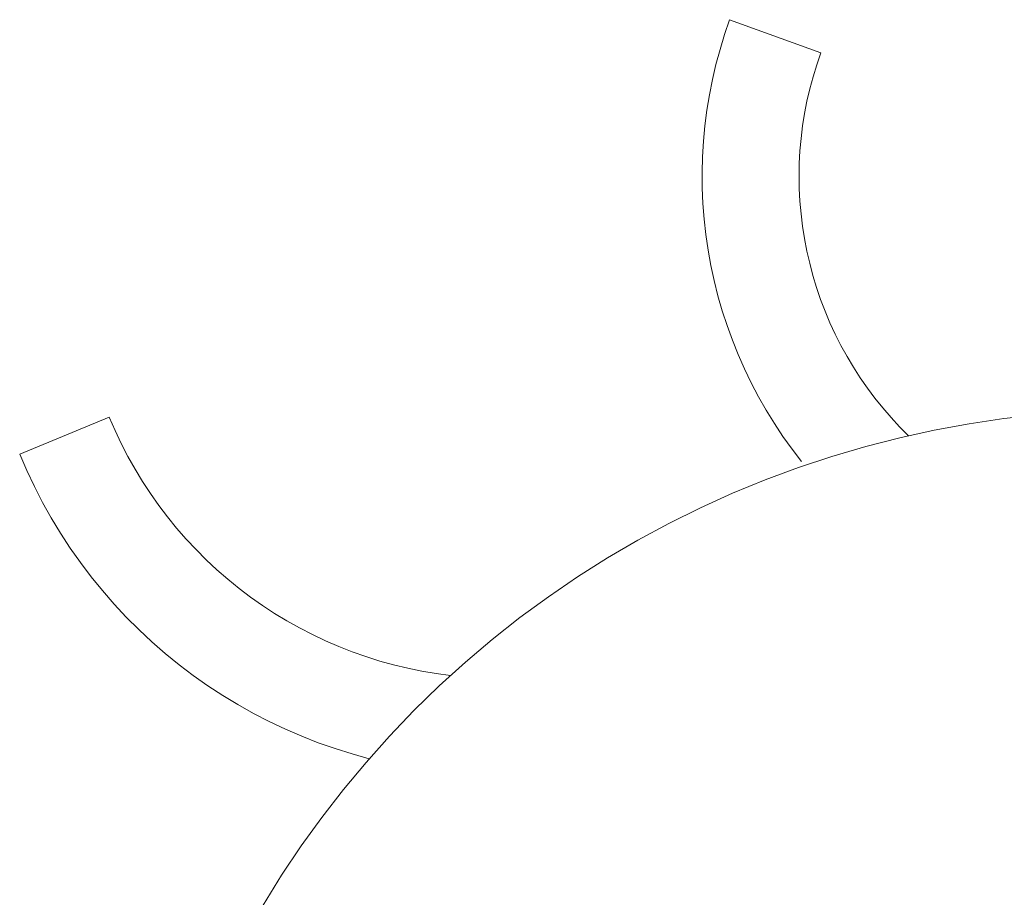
# Model space of a CAD drawing. Header units: millimetres. Extents: x -1459 to 125, y -3469 to 122.
# Tile 115 of 199: x -167.74 to -162.92, y -2938.24 to -2933.95. Entities that reach past the tile are written whole.
import ezdxf

# ---------------------------------------------------------------- set-up
doc = ezdxf.new("R2010")
doc.units = ezdxf.units.MM
doc.header["$MEASUREMENT"] = 0
doc.layers.add('Layer 1', color=7, linetype='Continuous')

msp = doc.modelspace()

# ---------------------------------------------------------------- linework, layer by layer
at = {"layer": 'Layer 1', "color": 5, "lineweight": 9}
for points, knots in [([(-163.9138, -2936.1114), (-163.9138, -2936.1114), (-163.9602, -2936.0508), (-163.9602, -2936.0508), (-163.9602, -2936.0508), (-164.0045, -2935.9887), (-164.0045, -2935.9887), (-164.0045, -2935.9887), (-164.0467, -2935.9251), (-164.0467, -2935.9251), (-164.0467, -2935.9251), (-164.0867, -2935.8601), (-164.0867, -2935.8601), (-164.0867, -2935.8601), (-164.1244, -2935.7938), (-164.1244, -2935.7938), (-164.1244, -2935.7938), (-164.1599, -2935.7262), (-164.1599, -2935.7262), (-164.1599, -2935.7262), (-164.1931, -2935.6575), (-164.1931, -2935.6575), (-164.1931, -2935.6575), (-164.2239, -2935.5877), (-164.2239, -2935.5877), (-164.2239, -2935.5877), (-164.2523, -2935.5169), (-164.2523, -2935.5169), (-164.2523, -2935.5169), (-164.2784, -2935.4452), (-164.2784, -2935.4452), (-164.2784, -2935.4452), (-164.3019, -2935.3726), (-164.3019, -2935.3726), (-164.3019, -2935.3726), (-164.323, -2935.2993), (-164.323, -2935.2993), (-164.323, -2935.2993), (-164.3416, -2935.2253), (-164.3416, -2935.2253), (-164.3416, -2935.2253), (-164.3577, -2935.1507), (-164.3577, -2935.1507), (-164.3577, -2935.1507), (-164.3712, -2935.0756), (-164.3712, -2935.0756), (-164.3712, -2935.0756), (-164.3821, -2935.0001), (-164.3821, -2935.0001), (-164.3821, -2935.0001), (-164.3905, -2934.9242), (-164.3905, -2934.9242), (-164.3905, -2934.9242), (-164.3964, -2934.8481), (-164.3964, -2934.8481), (-164.3964, -2934.8481), (-164.3996, -2934.7719), (-164.3996, -2934.7719), (-164.3996, -2934.7719), (-164.4002, -2934.6956), (-164.4002, -2934.6956), (-164.4002, -2934.6956), (-164.3983, -2934.6193), (-164.3983, -2934.6193), (-164.3983, -2934.6193), (-164.3938, -2934.5432), (-164.3938, -2934.5432), (-164.3938, -2934.5432), (-164.3867, -2934.4672), (-164.3867, -2934.4672), (-164.3867, -2934.4672), (-164.377, -2934.3915), (-164.377, -2934.3915), (-164.377, -2934.3915), (-164.3647, -2934.3162), (-164.3647, -2934.3162), (-164.3647, -2934.3162), (-164.3499, -2934.2413), (-164.3499, -2934.2413), (-164.3499, -2934.2413), (-164.3326, -2934.167), (-164.3326, -2934.167), (-164.3326, -2934.167), (-164.3127, -2934.0934), (-164.3127, -2934.0934), (-164.3127, -2934.0934), (-164.2904, -2934.0204), (-164.2904, -2934.0204), (-164.2904, -2934.0204), (-164.2656, -2933.9482), (-164.2656, -2933.9482), (-164.2656, -2933.9482), (-163.8193, -2934.1101), (-163.8193, -2934.1101), (-163.8193, -2934.1101), (-163.8393, -2934.1684), (-163.8393, -2934.1684), (-163.8393, -2934.1684), (-163.8572, -2934.2273), (-163.8572, -2934.2273), (-163.8572, -2934.2273), (-163.8731, -2934.2868), (-163.8731, -2934.2868), (-163.8731, -2934.2868), (-163.8869, -2934.3468), (-163.8869, -2934.3468), (-163.8869, -2934.3468), (-163.8987, -2934.4073), (-163.8987, -2934.4073), (-163.8987, -2934.4073), (-163.9083, -2934.4681), (-163.9083, -2934.4681), (-163.9083, -2934.4681), (-163.9158, -2934.5292), (-163.9158, -2934.5292), (-163.9158, -2934.5292), (-163.9212, -2934.5906), (-163.9212, -2934.5906), (-163.9212, -2934.5906), (-163.9244, -2934.6521), (-163.9244, -2934.6521), (-163.9244, -2934.6521), (-163.9255, -2934.7137), (-163.9255, -2934.7137), (-163.9255, -2934.7137), (-163.9245, -2934.7753), (-163.9245, -2934.7753), (-163.9245, -2934.7753), (-163.9213, -2934.8368), (-163.9213, -2934.8368), (-163.9213, -2934.8368), (-163.916, -2934.8981), (-163.916, -2934.8981), (-163.916, -2934.8981), (-163.9086, -2934.9593), (-163.9086, -2934.9593), (-163.9086, -2934.9593), (-163.8991, -2935.0201), (-163.8991, -2935.0201), (-163.8991, -2935.0201), (-163.8874, -2935.0806), (-163.8874, -2935.0806), (-163.8874, -2935.0806), (-163.8736, -2935.1406), (-163.8736, -2935.1406), (-163.8736, -2935.1406), (-163.8578, -2935.2001), (-163.8578, -2935.2001), (-163.8578, -2935.2001), (-163.8399, -2935.2591), (-163.8399, -2935.2591), (-163.8399, -2935.2591), (-163.82, -2935.3173), (-163.82, -2935.3173), (-163.82, -2935.3173), (-163.7981, -2935.3749), (-163.7981, -2935.3749), (-163.7981, -2935.3749), (-163.7742, -2935.4316), (-163.7742, -2935.4316), (-163.7742, -2935.4316), (-163.7483, -2935.4875), (-163.7483, -2935.4875), (-163.7483, -2935.4875), (-163.7205, -2935.5425), (-163.7205, -2935.5425), (-163.7205, -2935.5425), (-163.6908, -2935.5964), (-163.6908, -2935.5964), (-163.6908, -2935.5964), (-163.6593, -2935.6493), (-163.6593, -2935.6493), (-163.6593, -2935.6493), (-163.6259, -2935.7011), (-163.6259, -2935.7011), (-163.6259, -2935.7011), (-163.5907, -2935.7517), (-163.5907, -2935.7517), (-163.5907, -2935.7517), (-163.5539, -2935.801), (-163.5539, -2935.801), (-163.5539, -2935.801), (-163.5153, -2935.849), (-163.5153, -2935.849), (-163.5153, -2935.849), (-163.4751, -2935.8957), (-163.4751, -2935.8957), (-163.4751, -2935.8957), (-163.4333, -2935.9409), (-163.4333, -2935.9409), (-163.4333, -2935.9409), (-163.3899, -2935.9846), (-163.3899, -2935.9846)], [0, 0, 0, 0, 0.015625, 0.015625, 0.015625, 0.03125, 0.03125, 0.03125, 0.046875, 0.046875, 0.046875, 0.0625, 0.0625, 0.0625, 0.078125, 0.078125, 0.078125, 0.09375, 0.09375, 0.09375, 0.109375, 0.109375, 0.109375, 0.125, 0.125, 0.125, 0.140625, 0.140625, 0.140625, 0.15625, 0.15625, 0.15625, 0.171875, 0.171875, 0.171875, 0.1875, 0.1875, 0.1875, 0.203125, 0.203125, 0.203125, 0.21875, 0.21875, 0.21875, 0.234375, 0.234375, 0.234375, 0.25, 0.25, 0.25, 0.265625, 0.265625, 0.265625, 0.28125, 0.28125, 0.28125, 0.296875, 0.296875, 0.296875, 0.3125, 0.3125, 0.3125, 0.328125, 0.328125, 0.328125, 0.34375, 0.34375, 0.34375, 0.359375, 0.359375, 0.359375, 0.375, 0.375, 0.375, 0.390625, 0.390625, 0.390625, 0.40625, 0.40625, 0.40625, 0.421875, 0.421875, 0.421875, 0.4375, 0.4375, 0.4375, 0.453125, 0.453125, 0.453125, 0.46875, 0.46875, 0.46875, 0.484375, 0.484375, 0.484375, 0.5, 0.5, 0.5, 0.515625, 0.515625, 0.515625, 0.53125, 0.53125, 0.53125, 0.546875, 0.546875, 0.546875, 0.5625, 0.5625, 0.5625, 0.578125, 0.578125, 0.578125, 0.59375, 0.59375, 0.59375, 0.609375, 0.609375, 0.609375, 0.625, 0.625, 0.625, 0.640625, 0.640625, 0.640625, 0.65625, 0.65625, 0.65625, 0.671875, 0.671875, 0.671875, 0.6875, 0.6875, 0.6875, 0.703125, 0.703125, 0.703125, 0.71875, 0.71875, 0.71875, 0.734375, 0.734375, 0.734375, 0.75, 0.75, 0.75, 0.765625, 0.765625, 0.765625, 0.78125, 0.78125, 0.78125, 0.796875, 0.796875, 0.796875, 0.8125, 0.8125, 0.8125, 0.828125, 0.828125, 0.828125, 0.84375, 0.84375, 0.84375, 0.859375, 0.859375, 0.859375, 0.875, 0.875, 0.875, 0.890625, 0.890625, 0.890625, 0.90625, 0.90625, 0.90625, 0.921875, 0.921875, 0.921875, 0.9375, 0.9375, 0.9375, 0.953125, 0.953125, 0.953125, 0.96875, 0.96875, 0.96875, 0.984375, 0.984375, 0.984375, 1, 1, 1, 1]), ([(-167.1276, -2939.7203), (-167.1276, -2939.7203), (-167.0861, -2939.5527), (-167.0861, -2939.5527), (-167.0861, -2939.5527), (-167.0388, -2939.3865), (-167.0388, -2939.3865), (-167.0388, -2939.3865), (-166.9857, -2939.2221), (-166.9857, -2939.2221), (-166.9857, -2939.2221), (-166.9269, -2939.0597), (-166.9269, -2939.0597), (-166.9269, -2939.0597), (-166.8626, -2938.8994), (-166.8626, -2938.8994), (-166.8626, -2938.8994), (-166.7927, -2938.7414), (-166.7927, -2938.7414), (-166.7927, -2938.7414), (-166.7174, -2938.5859), (-166.7174, -2938.5859), (-166.7174, -2938.5859), (-166.6367, -2938.4332), (-166.6367, -2938.4332), (-166.6367, -2938.4332), (-166.5507, -2938.2833), (-166.5507, -2938.2833), (-166.5507, -2938.2833), (-166.4596, -2938.1366), (-166.4596, -2938.1366), (-166.4596, -2938.1366), (-166.3635, -2937.993), (-166.3635, -2937.993), (-166.3635, -2937.993), (-166.2624, -2937.853), (-166.2624, -2937.853), (-166.2624, -2937.853), (-166.1565, -2937.7165), (-166.1565, -2937.7165), (-166.1565, -2937.7165), (-166.046, -2937.5837), (-166.046, -2937.5837), (-166.046, -2937.5837), (-165.9309, -2937.4549), (-165.9309, -2937.4549), (-165.9309, -2937.4549), (-165.8114, -2937.3302), (-165.8114, -2937.3302), (-165.8114, -2937.3302), (-165.6876, -2937.2096), (-165.6876, -2937.2096), (-165.6876, -2937.2096), (-165.5598, -2937.0935), (-165.5598, -2937.0935), (-165.5598, -2937.0935), (-165.4279, -2936.9819), (-165.4279, -2936.9819), (-165.4279, -2936.9819), (-165.2923, -2936.8749), (-165.2923, -2936.8749), (-165.2923, -2936.8749), (-165.153, -2936.7727), (-165.153, -2936.7727), (-165.153, -2936.7727), (-165.0103, -2936.6754), (-165.0103, -2936.6754), (-165.0103, -2936.6754), (-164.8643, -2936.5831), (-164.8643, -2936.5831), (-164.8643, -2936.5831), (-164.7151, -2936.4959), (-164.7151, -2936.4959), (-164.7151, -2936.4959), (-164.563, -2936.414), (-164.563, -2936.414), (-164.563, -2936.414), (-164.4082, -2936.3374), (-164.4082, -2936.3374), (-164.4082, -2936.3374), (-164.2508, -2936.2662), (-164.2508, -2936.2662), (-164.2508, -2936.2662), (-164.091, -2936.2005), (-164.091, -2936.2005), (-164.091, -2936.2005), (-163.9291, -2936.1405), (-163.9291, -2936.1405), (-163.9291, -2936.1405), (-163.7651, -2936.086), (-163.7651, -2936.086), (-163.7651, -2936.086), (-163.5994, -2936.0374), (-163.5994, -2936.0374), (-163.5994, -2936.0374), (-163.432, -2935.9945), (-163.432, -2935.9945), (-163.432, -2935.9945), (-163.2633, -2935.9574), (-163.2633, -2935.9574), (-163.2633, -2935.9574), (-163.0934, -2935.9262), (-163.0934, -2935.9262), (-163.0934, -2935.9262), (-162.9225, -2935.901), (-162.9225, -2935.901), (-162.9225, -2935.901), (-162.7508, -2935.8817), (-162.7508, -2935.8817), (-162.7508, -2935.8817), (-162.5786, -2935.8684), (-162.5786, -2935.8684), (-162.5786, -2935.8684), (-162.406, -2935.861), (-162.406, -2935.861), (-162.406, -2935.861), (-162.2333, -2935.8597), (-162.2333, -2935.8597), (-162.2333, -2935.8597), (-162.0606, -2935.8643), (-162.0606, -2935.8643), (-162.0606, -2935.8643), (-161.8882, -2935.875), (-161.8882, -2935.875), (-161.8882, -2935.875), (-161.7162, -2935.8917), (-161.7162, -2935.8917), (-161.7162, -2935.8917), (-161.545, -2935.9143), (-161.545, -2935.9143), (-161.545, -2935.9143), (-161.3746, -2935.9428), (-161.3746, -2935.9428), (-161.3746, -2935.9428), (-161.2053, -2935.9772), (-161.2053, -2935.9772), (-161.2053, -2935.9772), (-161.0373, -2936.0175), (-161.0373, -2936.0175), (-161.0373, -2936.0175), (-160.8709, -2936.0637), (-160.8709, -2936.0637), (-160.8709, -2936.0637), (-160.7061, -2936.1155), (-160.7061, -2936.1155), (-160.7061, -2936.1155), (-160.5432, -2936.1731), (-160.5432, -2936.1731), (-160.5432, -2936.1731), (-160.3824, -2936.2363), (-160.3824, -2936.2363), (-160.3824, -2936.2363), (-160.224, -2936.305), (-160.224, -2936.305), (-160.224, -2936.305), (-160.068, -2936.3792), (-160.068, -2936.3792), (-160.068, -2936.3792), (-159.9146, -2936.4588), (-159.9146, -2936.4588), (-159.9146, -2936.4588), (-159.7641, -2936.5436), (-159.7641, -2936.5436), (-159.7641, -2936.5436), (-159.6167, -2936.6336), (-159.6167, -2936.6336), (-159.6167, -2936.6336), (-159.4725, -2936.7287), (-159.4725, -2936.7287), (-159.4725, -2936.7287), (-159.3317, -2936.8288), (-159.3317, -2936.8288), (-159.3317, -2936.8288), (-159.1944, -2936.9336), (-159.1944, -2936.9336), (-159.1944, -2936.9336), (-159.0609, -2937.0432), (-159.0609, -2937.0432), (-159.0609, -2937.0432), (-158.9312, -2937.1574), (-158.9312, -2937.1574), (-158.9312, -2937.1574), (-158.8056, -2937.276), (-158.8056, -2937.276), (-158.8056, -2937.276), (-158.6842, -2937.3988), (-158.6842, -2937.3988), (-158.6842, -2937.3988), (-158.5671, -2937.5259), (-158.5671, -2937.5259), (-158.5671, -2937.5259), (-158.4545, -2937.6569), (-158.4545, -2937.6569), (-158.4545, -2937.6569), (-158.3465, -2937.7917), (-158.3465, -2937.7917), (-158.3465, -2937.7917), (-158.2433, -2937.9302), (-158.2433, -2937.9302), (-158.2433, -2937.9302), (-158.145, -2938.0723), (-158.145, -2938.0723), (-158.145, -2938.0723), (-158.0516, -2938.2176), (-158.0516, -2938.2176), (-158.0516, -2938.2176), (-158.1307, -2938.3809), (-158.1307, -2938.3809), (-158.1307, -2938.3809), (-158.204, -2938.5468), (-158.204, -2938.5468), (-158.204, -2938.5468), (-158.2715, -2938.7152), (-158.2715, -2938.7152), (-158.2715, -2938.7152), (-158.3331, -2938.8858), (-158.3331, -2938.8858), (-158.3331, -2938.8858), (-158.3887, -2939.0585), (-158.3887, -2939.0585), (-158.3887, -2939.0585), (-158.4383, -2939.233), (-158.4383, -2939.233), (-158.4383, -2939.233), (-158.4817, -2939.4091), (-158.4817, -2939.4091), (-158.4817, -2939.4091), (-158.519, -2939.5867), (-158.519, -2939.5867), (-158.519, -2939.5867), (-158.5501, -2939.7654), (-158.5501, -2939.7654), (-158.5501, -2939.7654), (-158.5749, -2939.9451), (-158.5749, -2939.9451), (-158.5749, -2939.9451), (-158.5935, -2940.1256), (-158.5935, -2940.1256), (-158.5935, -2940.1256), (-158.6057, -2940.3066), (-158.6057, -2940.3066), (-158.6057, -2940.3066), (-158.6117, -2940.4879), (-158.6117, -2940.4879), (-158.6117, -2940.4879), (-158.6113, -2940.6693), (-158.6113, -2940.6693), (-158.6113, -2940.6693), (-158.6046, -2940.8506), (-158.6046, -2940.8506), (-158.6046, -2940.8506), (-158.5915, -2941.0315), (-158.5915, -2941.0315), (-158.5915, -2941.0315), (-158.5722, -2941.2119), (-158.5722, -2941.2119), (-158.5722, -2941.2119), (-158.5466, -2941.3915), (-158.5466, -2941.3915), (-158.5466, -2941.3915), (-158.5147, -2941.5701), (-158.5147, -2941.5701), (-158.5147, -2941.5701), (-158.4767, -2941.7475), (-158.4767, -2941.7475), (-158.4767, -2941.7475), (-158.4325, -2941.9234), (-158.4325, -2941.9234), (-158.4325, -2941.9234), (-158.3822, -2942.0977), (-158.3822, -2942.0977), (-158.3822, -2942.0977), (-158.3258, -2942.2702), (-158.3258, -2942.2702), (-158.3258, -2942.2702), (-158.2635, -2942.4405), (-158.2635, -2942.4405), (-158.2635, -2942.4405), (-158.1952, -2942.6086), (-158.1952, -2942.6086), (-158.1952, -2942.6086), (-158.1212, -2942.7742), (-158.1212, -2942.7742), (-158.1212, -2942.7742), (-158.0414, -2942.9372), (-158.0414, -2942.9372), (-158.0414, -2942.9372), (-157.956, -2943.0972), (-157.956, -2943.0972), (-157.956, -2943.0972), (-157.865, -2943.2542), (-157.865, -2943.2542), (-157.865, -2943.2542), (-157.7687, -2943.4079), (-157.7687, -2943.4079), (-157.7687, -2943.4079), (-157.667, -2943.5582), (-157.667, -2943.5582), (-157.667, -2943.5582), (-157.5602, -2943.7048), (-157.5602, -2943.7048), (-157.5602, -2943.7048), (-157.4483, -2943.8476), (-157.4483, -2943.8476), (-157.4483, -2943.8476), (-157.3316, -2943.9864), (-157.3316, -2943.9864), (-157.3316, -2943.9864), (-157.21, -2944.1211), (-157.21, -2944.1211), (-157.21, -2944.1211), (-157.0838, -2944.2514), (-157.0838, -2944.2514), (-157.0838, -2944.2514), (-156.9532, -2944.3773), (-156.9532, -2944.3773), (-156.9532, -2944.3773), (-156.8182, -2944.4986), (-156.8182, -2944.4986), (-156.8182, -2944.4986), (-156.6792, -2944.615), (-156.6792, -2944.615), (-156.6792, -2944.615), (-156.5361, -2944.7266), (-156.5361, -2944.7266), (-156.5361, -2944.7266), (-156.3892, -2944.8331), (-156.3892, -2944.8331), (-156.3892, -2944.8331), (-156.2387, -2944.9344), (-156.2387, -2944.9344), (-156.2387, -2944.9344), (-156.0848, -2945.0304), (-156.0848, -2945.0304), (-156.0848, -2945.0304), (-155.9276, -2945.121), (-155.9276, -2945.121), (-155.9276, -2945.121), (-155.7674, -2945.206), (-155.7674, -2945.206), (-155.7674, -2945.206), (-155.6043, -2945.2854), (-155.6043, -2945.2854), (-155.6043, -2945.2854), (-155.4385, -2945.3591), (-155.4385, -2945.3591), (-155.4385, -2945.3591), (-155.2703, -2945.427), (-155.2703, -2945.427), (-155.2703, -2945.427), (-155.0998, -2945.4889), (-155.0998, -2945.4889), (-155.0998, -2945.4889), (-154.9272, -2945.5449), (-154.9272, -2945.5449), (-154.9272, -2945.5449), (-154.7528, -2945.5948), (-154.7528, -2945.5948), (-154.7528, -2945.5948), (-154.5767, -2945.6386), (-154.5767, -2945.6386), (-154.5767, -2945.6386), (-154.3993, -2945.6763), (-154.3993, -2945.6763), (-154.3993, -2945.6763), (-154.2206, -2945.7077), (-154.2206, -2945.7077), (-154.2206, -2945.7077), (-154.041, -2945.7329), (-154.041, -2945.7329), (-154.041, -2945.7329), (-153.8605, -2945.7519), (-153.8605, -2945.7519), (-153.8605, -2945.7519), (-153.6796, -2945.7645), (-153.6796, -2945.7645), (-153.6796, -2945.7645), (-153.4983, -2945.7708), (-153.4983, -2945.7708), (-153.4983, -2945.7708), (-153.3169, -2945.7708), (-153.3169, -2945.7708), (-153.3169, -2945.7708), (-153.1355, -2945.7644), (-153.1355, -2945.7644), (-153.1355, -2945.7644), (-152.9546, -2945.7518), (-152.9546, -2945.7518), (-152.9546, -2945.7518), (-152.7742, -2945.7328), (-152.7742, -2945.7328), (-152.7742, -2945.7328), (-152.5945, -2945.7076), (-152.5945, -2945.7076), (-152.5945, -2945.7076), (-152.4158, -2945.6761), (-152.4158, -2945.6761), (-152.4158, -2945.6761), (-152.2384, -2945.6384), (-152.2384, -2945.6384), (-152.2384, -2945.6384), (-152.0624, -2945.5946), (-152.0624, -2945.5946), (-152.0624, -2945.5946), (-151.888, -2945.5446), (-151.888, -2945.5446), (-151.888, -2945.5446), (-151.7154, -2945.4886), (-151.7154, -2945.4886), (-151.7154, -2945.4886), (-151.5449, -2945.4266), (-151.5449, -2945.4266), (-151.5449, -2945.4266), (-151.3767, -2945.3587), (-151.3767, -2945.3587), (-151.3767, -2945.3587), (-151.2109, -2945.285), (-151.2109, -2945.285), (-151.2109, -2945.285), (-151.0478, -2945.2056), (-151.0478, -2945.2056), (-151.0478, -2945.2056), (-150.8876, -2945.1205), (-150.8876, -2945.1205), (-150.8876, -2945.1205), (-150.7304, -2945.0299), (-150.7304, -2945.0299), (-150.7304, -2945.0299), (-150.5765, -2944.9339), (-150.5765, -2944.9339), (-150.5765, -2944.9339), (-150.4261, -2944.8325), (-150.4261, -2944.8325), (-150.4261, -2944.8325), (-150.2792, -2944.726), (-150.2792, -2944.726), (-150.2792, -2944.726), (-150.1362, -2944.6144), (-150.1362, -2944.6144), (-150.1362, -2944.6144), (-149.9971, -2944.4979), (-149.9971, -2944.4979), (-149.9971, -2944.4979), (-149.8622, -2944.3766), (-149.8622, -2944.3766), (-149.8622, -2944.3766), (-149.7316, -2944.2507), (-149.7316, -2944.2507), (-149.7316, -2944.2507), (-149.6054, -2944.1204), (-149.6054, -2944.1204), (-149.6054, -2944.1204), (-149.4839, -2943.9857), (-149.4839, -2943.9857), (-149.4839, -2943.9857), (-149.3671, -2943.8468), (-149.3671, -2943.8468), (-149.3671, -2943.8468), (-149.2553, -2943.704), (-149.2553, -2943.704), (-149.2553, -2943.704), (-149.1485, -2943.5573), (-149.1485, -2943.5573), (-149.1485, -2943.5573), (-149.0469, -2943.4071), (-149.0469, -2943.4071), (-149.0469, -2943.4071), (-148.9506, -2943.2533), (-148.9506, -2943.2533), (-148.9506, -2943.2533), (-148.8596, -2943.0963), (-148.8596, -2943.0963), (-148.8596, -2943.0963), (-148.7743, -2942.9363), (-148.7743, -2942.9363), (-148.7743, -2942.9363), (-148.6945, -2942.7733), (-148.6945, -2942.7733), (-148.6945, -2942.7733), (-148.6205, -2942.6077), (-148.6205, -2942.6077), (-148.6205, -2942.6077), (-148.5523, -2942.4396), (-148.5523, -2942.4396), (-148.5523, -2942.4396), (-148.49, -2942.2692), (-148.49, -2942.2692), (-148.49, -2942.2692), (-148.4337, -2942.0968), (-148.4337, -2942.0968), (-148.4337, -2942.0968), (-148.3834, -2941.9225), (-148.3834, -2941.9225), (-148.3834, -2941.9225), (-148.3392, -2941.7465), (-148.3392, -2941.7465), (-148.3392, -2941.7465), (-148.3012, -2941.5691), (-148.3012, -2941.5691), (-148.3012, -2941.5691), (-148.2694, -2941.3905), (-148.2694, -2941.3905), (-148.2694, -2941.3905), (-148.2438, -2941.2109), (-148.2438, -2941.2109), (-148.2438, -2941.2109), (-148.2245, -2941.0306), (-148.2245, -2941.0306), (-148.2245, -2941.0306), (-148.2115, -2940.8496), (-148.2115, -2940.8496), (-148.2115, -2940.8496), (-148.2048, -2940.6683), (-148.2048, -2940.6683), (-148.2048, -2940.6683), (-148.2045, -2940.4869), (-148.2045, -2940.4869), (-148.2045, -2940.4869), (-148.2104, -2940.3056), (-148.2104, -2940.3056), (-148.2104, -2940.3056), (-148.2227, -2940.1246), (-148.2227, -2940.1246), (-148.2227, -2940.1246), (-148.2413, -2939.9441), (-148.2413, -2939.9441), (-148.2413, -2939.9441), (-148.2662, -2939.7644), (-148.2662, -2939.7644), (-148.2662, -2939.7644), (-148.2973, -2939.5857), (-148.2973, -2939.5857), (-148.2973, -2939.5857), (-148.3346, -2939.4082), (-148.3346, -2939.4082), (-148.3346, -2939.4082), (-148.3781, -2939.2321), (-148.3781, -2939.2321), (-148.3781, -2939.2321), (-148.4277, -2939.0576), (-148.4277, -2939.0576), (-148.4277, -2939.0576), (-148.4833, -2938.8849), (-148.4833, -2938.8849), (-148.4833, -2938.8849), (-148.5449, -2938.7143), (-148.5449, -2938.7143), (-148.5449, -2938.7143), (-148.6125, -2938.5459), (-148.6125, -2938.5459), (-148.6125, -2938.5459), (-148.6858, -2938.38), (-148.6858, -2938.38), (-148.6858, -2938.38), (-148.765, -2938.2167), (-148.765, -2938.2167), (-148.765, -2938.2167), (-148.8497, -2938.0563), (-148.8497, -2938.0563), (-148.8497, -2938.0563), (-148.94, -2937.899), (-148.94, -2937.899), (-148.94, -2937.899), (-149.0357, -2937.7449), (-149.0357, -2937.7449), (-149.0357, -2937.7449), (-149.1367, -2937.5942), (-149.1367, -2937.5942)], [0, 0, 0, 0, 0.005291, 0.005291, 0.005291, 0.010582, 0.010582, 0.010582, 0.015873, 0.015873, 0.015873, 0.021164, 0.021164, 0.021164, 0.026455, 0.026455, 0.026455, 0.031746, 0.031746, 0.031746, 0.037037, 0.037037, 0.037037, 0.042328, 0.042328, 0.042328, 0.047619, 0.047619, 0.047619, 0.05291, 0.05291, 0.05291, 0.058201, 0.058201, 0.058201, 0.063492, 0.063492, 0.063492, 0.068783, 0.068783, 0.068783, 0.074074, 0.074074, 0.074074, 0.079365, 0.079365, 0.079365, 0.084656, 0.084656, 0.084656, 0.089947, 0.089947, 0.089947, 0.095238, 0.095238, 0.095238, 0.100529, 0.100529, 0.100529, 0.10582, 0.10582, 0.10582, 0.111111, 0.111111, 0.111111, 0.116402, 0.116402, 0.116402, 0.121693, 0.121693, 0.121693, 0.126984, 0.126984, 0.126984, 0.132275, 0.132275, 0.132275, 0.137566, 0.137566, 0.137566, 0.142857, 0.142857, 0.142857, 0.148148, 0.148148, 0.148148, 0.153439, 0.153439, 0.153439, 0.15873, 0.15873, 0.15873, 0.164021, 0.164021, 0.164021, 0.169312, 0.169312, 0.169312, 0.174603, 0.174603, 0.174603, 0.179894, 0.179894, 0.179894, 0.185185, 0.185185, 0.185185, 0.190476, 0.190476, 0.190476, 0.195767, 0.195767, 0.195767, 0.201058, 0.201058, 0.201058, 0.206349, 0.206349, 0.206349, 0.21164, 0.21164, 0.21164, 0.216931, 0.216931, 0.216931, 0.222222, 0.222222, 0.222222, 0.227513, 0.227513, 0.227513, 0.232804, 0.232804, 0.232804, 0.238095, 0.238095, 0.238095, 0.243386, 0.243386, 0.243386, 0.248677, 0.248677, 0.248677, 0.253968, 0.253968, 0.253968, 0.259259, 0.259259, 0.259259, 0.26455, 0.26455, 0.26455, 0.269841, 0.269841, 0.269841, 0.275132, 0.275132, 0.275132, 0.280423, 0.280423, 0.280423, 0.285714, 0.285714, 0.285714, 0.291005, 0.291005, 0.291005, 0.296296, 0.296296, 0.296296, 0.301587, 0.301587, 0.301587, 0.306878, 0.306878, 0.306878, 0.312169, 0.312169, 0.312169, 0.31746, 0.31746, 0.31746, 0.322751, 0.322751, 0.322751, 0.328042, 0.328042, 0.328042, 0.333333, 0.333333, 0.333333, 0.338624, 0.338624, 0.338624, 0.343915, 0.343915, 0.343915, 0.349206, 0.349206, 0.349206, 0.354497, 0.354497, 0.354497, 0.359788, 0.359788, 0.359788, 0.365079, 0.365079, 0.365079, 0.37037, 0.37037, 0.37037, 0.375661, 0.375661, 0.375661, 0.380952, 0.380952, 0.380952, 0.386243, 0.386243, 0.386243, 0.391534, 0.391534, 0.391534, 0.396825, 0.396825, 0.396825, 0.402116, 0.402116, 0.402116, 0.407407, 0.407407, 0.407407, 0.412698, 0.412698, 0.412698, 0.417989, 0.417989, 0.417989, 0.42328, 0.42328, 0.42328, 0.428571, 0.428571, 0.428571, 0.433862, 0.433862, 0.433862, 0.439153, 0.439153, 0.439153, 0.444444, 0.444444, 0.444444, 0.449735, 0.449735, 0.449735, 0.455026, 0.455026, 0.455026, 0.460317, 0.460317, 0.460317, 0.465608, 0.465608, 0.465608, 0.470899, 0.470899, 0.470899, 0.47619, 0.47619, 0.47619, 0.481481, 0.481481, 0.481481, 0.486772, 0.486772, 0.486772, 0.492063, 0.492063, 0.492063, 0.497354, 0.497354, 0.497354, 0.502646, 0.502646, 0.502646, 0.507937, 0.507937, 0.507937, 0.513228, 0.513228, 0.513228, 0.518519, 0.518519, 0.518519, 0.52381, 0.52381, 0.52381, 0.529101, 0.529101, 0.529101, 0.534392, 0.534392, 0.534392, 0.539683, 0.539683, 0.539683, 0.544974, 0.544974, 0.544974, 0.550265, 0.550265, 0.550265, 0.555556, 0.555556, 0.555556, 0.560847, 0.560847, 0.560847, 0.566138, 0.566138, 0.566138, 0.571429, 0.571429, 0.571429, 0.57672, 0.57672, 0.57672, 0.582011, 0.582011, 0.582011, 0.587302, 0.587302, 0.587302, 0.592593, 0.592593, 0.592593, 0.597884, 0.597884, 0.597884, 0.603175, 0.603175, 0.603175, 0.608466, 0.608466, 0.608466, 0.613757, 0.613757, 0.613757, 0.619048, 0.619048, 0.619048, 0.624339, 0.624339, 0.624339, 0.62963, 0.62963, 0.62963, 0.634921, 0.634921, 0.634921, 0.640212, 0.640212, 0.640212, 0.645503, 0.645503, 0.645503, 0.650794, 0.650794, 0.650794, 0.656085, 0.656085, 0.656085, 0.661376, 0.661376, 0.661376, 0.666667, 0.666667, 0.666667, 0.671958, 0.671958, 0.671958, 0.677249, 0.677249, 0.677249, 0.68254, 0.68254, 0.68254, 0.687831, 0.687831, 0.687831, 0.693122, 0.693122, 0.693122, 0.698413, 0.698413, 0.698413, 0.703704, 0.703704, 0.703704, 0.708995, 0.708995, 0.708995, 0.714286, 0.714286, 0.714286, 0.719577, 0.719577, 0.719577, 0.724868, 0.724868, 0.724868, 0.730159, 0.730159, 0.730159, 0.73545, 0.73545, 0.73545, 0.740741, 0.740741, 0.740741, 0.746032, 0.746032, 0.746032, 0.751323, 0.751323, 0.751323, 0.756614, 0.756614, 0.756614, 0.761905, 0.761905, 0.761905, 0.767196, 0.767196, 0.767196, 0.772487, 0.772487, 0.772487, 0.777778, 0.777778, 0.777778, 0.783069, 0.783069, 0.783069, 0.78836, 0.78836, 0.78836, 0.793651, 0.793651, 0.793651, 0.798942, 0.798942, 0.798942, 0.804233, 0.804233, 0.804233, 0.809524, 0.809524, 0.809524, 0.814815, 0.814815, 0.814815, 0.820106, 0.820106, 0.820106, 0.825397, 0.825397, 0.825397, 0.830688, 0.830688, 0.830688, 0.835979, 0.835979, 0.835979, 0.84127, 0.84127, 0.84127, 0.846561, 0.846561, 0.846561, 0.851852, 0.851852, 0.851852, 0.857143, 0.857143, 0.857143, 0.862434, 0.862434, 0.862434, 0.867725, 0.867725, 0.867725, 0.873016, 0.873016, 0.873016, 0.878307, 0.878307, 0.878307, 0.883598, 0.883598, 0.883598, 0.888889, 0.888889, 0.888889, 0.89418, 0.89418, 0.89418, 0.899471, 0.899471, 0.899471, 0.904762, 0.904762, 0.904762, 0.910053, 0.910053, 0.910053, 0.915344, 0.915344, 0.915344, 0.920635, 0.920635, 0.920635, 0.925926, 0.925926, 0.925926, 0.931217, 0.931217, 0.931217, 0.936508, 0.936508, 0.936508, 0.941799, 0.941799, 0.941799, 0.94709, 0.94709, 0.94709, 0.952381, 0.952381, 0.952381, 0.957672, 0.957672, 0.957672, 0.962963, 0.962963, 0.962963, 0.968254, 0.968254, 0.968254, 0.973545, 0.973545, 0.973545, 0.978836, 0.978836, 0.978836, 0.984127, 0.984127, 0.984127, 0.989418, 0.989418, 0.989418, 0.994709, 0.994709, 0.994709, 1, 1, 1, 1]), ([(-166.0306, -2937.566), (-166.0306, -2937.566), (-166.1146, -2937.5427), (-166.1146, -2937.5427), (-166.1146, -2937.5427), (-166.1977, -2937.5165), (-166.1977, -2937.5165), (-166.1977, -2937.5165), (-166.2799, -2937.4875), (-166.2799, -2937.4875), (-166.2799, -2937.4875), (-166.361, -2937.4557), (-166.361, -2937.4557), (-166.361, -2937.4557), (-166.441, -2937.4211), (-166.441, -2937.4211), (-166.441, -2937.4211), (-166.5198, -2937.3839), (-166.5198, -2937.3839), (-166.5198, -2937.3839), (-166.5972, -2937.3439), (-166.5972, -2937.3439), (-166.5972, -2937.3439), (-166.6733, -2937.3013), (-166.6733, -2937.3013), (-166.6733, -2937.3013), (-166.7478, -2937.2561), (-166.7478, -2937.2561), (-166.7478, -2937.2561), (-166.8207, -2937.2084), (-166.8207, -2937.2084), (-166.8207, -2937.2084), (-166.892, -2937.1582), (-166.892, -2937.1582), (-166.892, -2937.1582), (-166.9614, -2937.1056), (-166.9614, -2937.1056), (-166.9614, -2937.1056), (-167.0291, -2937.0507), (-167.0291, -2937.0507), (-167.0291, -2937.0507), (-167.0948, -2936.9934), (-167.0948, -2936.9934), (-167.0948, -2936.9934), (-167.1585, -2936.934), (-167.1585, -2936.934), (-167.1585, -2936.934), (-167.2201, -2936.8724), (-167.2201, -2936.8724), (-167.2201, -2936.8724), (-167.2796, -2936.8087), (-167.2796, -2936.8087), (-167.2796, -2936.8087), (-167.3369, -2936.743), (-167.3369, -2936.743), (-167.3369, -2936.743), (-167.3919, -2936.6754), (-167.3919, -2936.6754), (-167.3919, -2936.6754), (-167.4445, -2936.6059), (-167.4445, -2936.6059), (-167.4445, -2936.6059), (-167.4947, -2936.5347), (-167.4947, -2936.5347), (-167.4947, -2936.5347), (-167.5425, -2936.4618), (-167.5425, -2936.4618), (-167.5425, -2936.4618), (-167.5877, -2936.3873), (-167.5877, -2936.3873), (-167.5877, -2936.3873), (-167.6304, -2936.3113), (-167.6304, -2936.3113), (-167.6304, -2936.3113), (-167.6704, -2936.2339), (-167.6704, -2936.2339), (-167.6704, -2936.2339), (-167.7077, -2936.1551), (-167.7077, -2936.1551), (-167.7077, -2936.1551), (-167.7423, -2936.0752), (-167.7423, -2936.0752), (-167.7423, -2936.0752), (-167.3034, -2935.8941), (-167.3034, -2935.8941), (-167.3034, -2935.8941), (-167.2752, -2935.9592), (-167.2752, -2935.9592), (-167.2752, -2935.9592), (-167.2449, -2936.0232), (-167.2449, -2936.0232), (-167.2449, -2936.0232), (-167.2123, -2936.0862), (-167.2123, -2936.0862), (-167.2123, -2936.0862), (-167.1776, -2936.148), (-167.1776, -2936.148), (-167.1776, -2936.148), (-167.1409, -2936.2086), (-167.1409, -2936.2086), (-167.1409, -2936.2086), (-167.102, -2936.2679), (-167.102, -2936.2679), (-167.102, -2936.2679), (-167.0612, -2936.3258), (-167.0612, -2936.3258), (-167.0612, -2936.3258), (-167.0183, -2936.3823), (-167.0183, -2936.3823), (-167.0183, -2936.3823), (-166.9736, -2936.4373), (-166.9736, -2936.4373), (-166.9736, -2936.4373), (-166.927, -2936.4907), (-166.927, -2936.4907), (-166.927, -2936.4907), (-166.8786, -2936.5425), (-166.8786, -2936.5425), (-166.8786, -2936.5425), (-166.8285, -2936.5926), (-166.8285, -2936.5926), (-166.8285, -2936.5926), (-166.7767, -2936.641), (-166.7767, -2936.641), (-166.7767, -2936.641), (-166.7232, -2936.6875), (-166.7232, -2936.6875), (-166.7232, -2936.6875), (-166.6682, -2936.7322), (-166.6682, -2936.7322), (-166.6682, -2936.7322), (-166.6117, -2936.775), (-166.6117, -2936.775), (-166.6117, -2936.775), (-166.5537, -2936.8158), (-166.5537, -2936.8158), (-166.5537, -2936.8158), (-166.4944, -2936.8546), (-166.4944, -2936.8546), (-166.4944, -2936.8546), (-166.4338, -2936.8913), (-166.4338, -2936.8913), (-166.4338, -2936.8913), (-166.3719, -2936.926), (-166.3719, -2936.926), (-166.3719, -2936.926), (-166.3089, -2936.9585), (-166.3089, -2936.9585), (-166.3089, -2936.9585), (-166.2448, -2936.9888), (-166.2448, -2936.9888), (-166.2448, -2936.9888), (-166.1798, -2937.0169), (-166.1798, -2937.0169), (-166.1798, -2937.0169), (-166.1138, -2937.0428), (-166.1138, -2937.0428), (-166.1138, -2937.0428), (-166.0469, -2937.0663), (-166.0469, -2937.0663), (-166.0469, -2937.0663), (-165.9793, -2937.0876), (-165.9793, -2937.0876), (-165.9793, -2937.0876), (-165.911, -2937.1065), (-165.911, -2937.1065), (-165.911, -2937.1065), (-165.8421, -2937.1231), (-165.8421, -2937.1231), (-165.8421, -2937.1231), (-165.7726, -2937.1373), (-165.7726, -2937.1373), (-165.7726, -2937.1373), (-165.7027, -2937.1491), (-165.7027, -2937.1491), (-165.7027, -2937.1491), (-165.6325, -2937.1585), (-165.6325, -2937.1585)], [0, 0, 0, 0, 0.016949, 0.016949, 0.016949, 0.033898, 0.033898, 0.033898, 0.050847, 0.050847, 0.050847, 0.067797, 0.067797, 0.067797, 0.084746, 0.084746, 0.084746, 0.101695, 0.101695, 0.101695, 0.118644, 0.118644, 0.118644, 0.135593, 0.135593, 0.135593, 0.152542, 0.152542, 0.152542, 0.169492, 0.169492, 0.169492, 0.186441, 0.186441, 0.186441, 0.20339, 0.20339, 0.20339, 0.220339, 0.220339, 0.220339, 0.237288, 0.237288, 0.237288, 0.254237, 0.254237, 0.254237, 0.271186, 0.271186, 0.271186, 0.288136, 0.288136, 0.288136, 0.305085, 0.305085, 0.305085, 0.322034, 0.322034, 0.322034, 0.338983, 0.338983, 0.338983, 0.355932, 0.355932, 0.355932, 0.372881, 0.372881, 0.372881, 0.389831, 0.389831, 0.389831, 0.40678, 0.40678, 0.40678, 0.423729, 0.423729, 0.423729, 0.440678, 0.440678, 0.440678, 0.457627, 0.457627, 0.457627, 0.474576, 0.474576, 0.474576, 0.491525, 0.491525, 0.491525, 0.508475, 0.508475, 0.508475, 0.525424, 0.525424, 0.525424, 0.542373, 0.542373, 0.542373, 0.559322, 0.559322, 0.559322, 0.576271, 0.576271, 0.576271, 0.59322, 0.59322, 0.59322, 0.610169, 0.610169, 0.610169, 0.627119, 0.627119, 0.627119, 0.644068, 0.644068, 0.644068, 0.661017, 0.661017, 0.661017, 0.677966, 0.677966, 0.677966, 0.694915, 0.694915, 0.694915, 0.711864, 0.711864, 0.711864, 0.728814, 0.728814, 0.728814, 0.745763, 0.745763, 0.745763, 0.762712, 0.762712, 0.762712, 0.779661, 0.779661, 0.779661, 0.79661, 0.79661, 0.79661, 0.813559, 0.813559, 0.813559, 0.830508, 0.830508, 0.830508, 0.847458, 0.847458, 0.847458, 0.864407, 0.864407, 0.864407, 0.881356, 0.881356, 0.881356, 0.898305, 0.898305, 0.898305, 0.915254, 0.915254, 0.915254, 0.932203, 0.932203, 0.932203, 0.949153, 0.949153, 0.949153, 0.966102, 0.966102, 0.966102, 0.983051, 0.983051, 0.983051, 1, 1, 1, 1])]:
    msp.add_open_spline(points, degree=3, knots=knots, dxfattribs=at)

doc.saveas('drawing.dxf')
